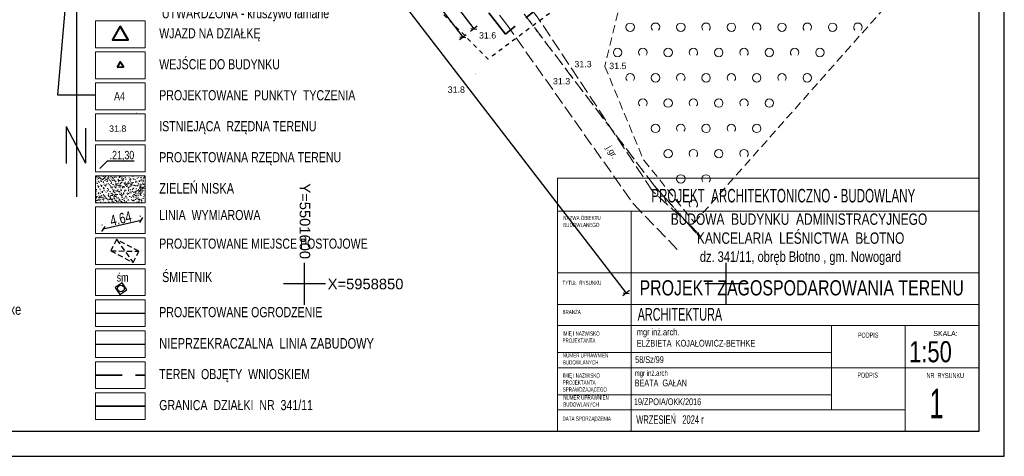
# Model space of a CAD drawing. Extents: x 5501473 to 5501683, y 5958830 to 5958978.
# Tile 2 of 10: x 5501566 to 5501683, y 5958830 to 5958881. Entities that reach past the tile are written whole.
import ezdxf
from ezdxf.enums import TextEntityAlignment as Align

# ---------------------------------------------------------------- set-up
doc = ezdxf.new("R2010")
doc.units = 0
doc.header["$LTSCALE"] = 0.5
doc.header["$PDMODE"] = 33
doc.header["$PDSIZE"] = 0.3
for name, pattern in [('1 1', [2, 1, -1]), ('2 1', [3, 2, -1]), ('3 1', [4, 3, -1]), ('DASHDOT', [1, 0.5, -0.25, 0, -0.25]), ('EGKK', [4, 3, -1]), ('EGUG', [2, 1, -1]), ('HIDDEN', [9.525, 6.35, -3.175])]:
    doc.linetypes.add(name, pattern=pattern)
for name, color, linetype, lineweight in [('--GRANICA DZIAŁKI', 2, 'Continuous', 40), ('--osie konstr.ścian murowanych', 1, 'DASHDOT', 15), ('--trawa', 104, 'Continuous', 0), ('--wymiary', 5, 'Continuous', 0), ('--zagos.terenu', 7, 'Continuous', 30), ('--zagosp', 7, 'Continuous', 0), ('A--legenda', 7, 'Continuous', 0), ('A--tabelka rysunku', 7, 'Continuous', 0), ('EGKK', 251, 'Continuous', 20), ('EGUG', 3, 'Continuous', 20), ('OTK', 251, 'Continuous', 20), ('OTK_O', 251, 'Continuous', 20), ('OTRN', 251, 'Continuous', 20), ('OTRN_O', 251, 'Continuous', 18), ('OTZ', 251, 'Continuous', 20)]:
    doc.layers.add(name, color=color, linetype=linetype, lineweight=lineweight)
for name, color, linetype in [('--pkt tyczenia', 7, 'Continuous'), ('--rzędne terenu', 7, 'Continuous'), ('--zakres-WZ', 181, 'Continuous'), ('PARSI', 251, 'Continuous'), ('Strzałka', 251, 'Continuous'), ('Wymiarowanie', 7, 'Continuous')]:
    doc.layers.add(name, color=color, linetype=linetype)
doc.styles.add('1-500', font='arial.ttf', dxfattribs={"width": 0.75, "height": 1.25})
doc.styles.add('Arial narrow', font='txt', dxfattribs={"width": 0.75})
doc.styles.add('BDOT', font='Arial.ttf', dxfattribs={"width": 0.9})
doc.styles.add('MZSK', font='Arial.ttf', dxfattribs={"width": 0.9, "height": 0.75})
doc.styles.get("Standard").update_dxf_attribs({"font": 'arial.ttf', "width": 0.9})
doc.styles.add('STYL-1', font='arial.ttf', dxfattribs={"width": 0.75})
doc.linetypes.add('LINIA ZAB2', pattern='A,0.4,[135,RODZLIN.shx,S=0.015,R=0,X=-0.1,Y=0],0.4', length=0.8)
doc.linetypes.add('OGRODZENIE1', pattern='A,0.4,-0.06,[143,RODZLIN.shx,S=0.012,R=0,X=0,Y=0],-0.06,0.4', length=0.92)
doc.dimstyles.new('1-500', dxfattribs={"dimtxt": 1.25, "dimasz": 0.5, "dimexe": 0.5, "dimexo": 1, "dimgap": 0.09, "dimtad": 1, "dimzin": 0, "dimdsep": 46, "dimtxsty": '1-500', "dimblk": 'OBLIQUE', "dimcen": 0.09, "dimclrt": 256, "dimadec": 0, "dimazin": 0, "dimtfac": 1, "dimtdec": 4, "dimtix": 1, "dimtofl": 0, "dimtmove": 2, "dimatfit": 3, "dimldrblk": 'OBLIQUE', "dimfxl": 0.5, "dimfxlon": 1, "dimtvp": 0.9, "dimtolj": 1, "dimtzin": 0, "dimarcsym": 0})

# ---------------------------------------------------------------- blocks, each defined once
blk = doc.blocks.new('OTZK_a')
at = {"layer": 'OTZ', "color": 0, "lineweight": 18}
blk.add_circle((0, 0), 1, dxfattribs=at)
blk = doc.blocks.new('OTZK_b')
at = {"layer": 'OTZ', "color": 0, "lineweight": 18}
blk.add_arc((0, 0), 1, 318.5904, 221.4096, dxfattribs=at)
blk = doc.blocks.new('OTRN')
at = {"layer": 'OTRN', "color": 0, "const_width": 0.09}
blk.add_lwpolyline([(-0.04, 0, 1), (0.04, 0, 1)], format="xyb", close=True, dxfattribs=at)
at = {"layer": 'OTRN_O', "color": 0, "style": 'BDOT'}
blk.add_attdef('RZEDNA', (0.51, 0.52), '', height=1.5, dxfattribs=at)
blk = doc.blocks.new('mzsk')
at = {"layer": 'PARSI', "color": 0}
for p, q in [((0, -5), (0, 5)), ((5, 0), (-5, 0))]:
    blk.add_line(p, q, dxfattribs=at)
blk = doc.blocks.new('_Oblique')
at = {"color": 0, "linetype": 'ByBlock', "lineweight": -2}
blk.add_line((-0.5, -0.5), (0.5, 0.5), dxfattribs=at)
blk = doc.blocks.new('*D230')
at = {"layer": '--wymiary', "color": 0, "linetype": 'Continuous', "lineweight": -2}
for p, q in [((5501580.54, 5958857.96), (5501580.53, 5958858.04)), ((5501576.02, 5958856.91), (5501576, 5958856.99)), ((5501576.12, 5958856.5), (5501580.64, 5958857.55))]:
    blk.add_line(p, q, dxfattribs=at)
at = {"layer": 'Defpoints', "color": 0}
for p in [(5501580.64, 5958857.55), (5501580.77, 5958856.99), (5501576.25, 5958855.94)]:
    blk.add_point(p, dxfattribs=at)
at = {"layer": '--wymiary', "color": 0, "lineweight": -2, "xscale": 0.5, "yscale": 0.5, "zscale": 0.5}
for p, rotation in [((5501580.64, 5958857.55), 13.09189305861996), ((5501576.12, 5958856.5), 193.0918930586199)]:
    blk.add_blockref('_Oblique', p, dxfattribs=dict(at, rotation=rotation))
at = {"layer": '--wymiary', "linetype": 'Continuous', "insert": (5501578.21, 5958857.73), "char_height": 1.25, "attachment_point": 5, "rotation": 13.0919, "style": '1-500'}
blk.add_mtext('\\A1;4.64', dxfattribs=at)
blk = doc.blocks.new('*D261')
at = {"layer": '--wymiary', "color": 0, "linetype": 'Continuous', "lineweight": -2}
for p, q in [((5501615.65, 5958886.91), (5501614.85, 5958886.31)), ((5501615.25, 5958886.61), (5501620.08, 5958880.24)), ((5501620.48, 5958880.54), (5501619.68, 5958879.93))]:
    blk.add_line(p, q, dxfattribs=at)
at = {"layer": 'Defpoints', "color": 0}
for p in [(5501625.87, 5958894.65), (5501630.7, 5958888.28), (5501620.08, 5958880.24)]:
    blk.add_point(p, dxfattribs=at)
at = {"layer": '--wymiary', "color": 0, "lineweight": -2, "xscale": 0.5, "yscale": 0.5, "zscale": 0.5}
for p, rotation in [((5501615.25, 5958886.61), 127.1456671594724), ((5501620.08, 5958880.24), 307.1456671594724)]:
    blk.add_blockref('_Oblique', p, dxfattribs=dict(at, rotation=rotation))
at = {"layer": '--wymiary', "linetype": 'Continuous', "insert": (5501618.25, 5958883.86), "char_height": 1.25, "attachment_point": 5, "rotation": 307.1457, "style": '1-500'}
blk.add_mtext('\\A1;8.00', dxfattribs=at)
blk = doc.blocks.new('*D266')
at = {"layer": '--wymiary', "color": 0, "linetype": 'Continuous', "lineweight": -2}
for p, q in [((5501601.46, 5958902.9), (5501600.66, 5958902.29)), ((5501601.06, 5958902.6), (5501618.76, 5958879.24)), ((5501619.16, 5958879.54), (5501618.36, 5958878.93))]:
    blk.add_line(p, q, dxfattribs=at)
at = {"layer": 'Defpoints', "color": 0}
for p in [(5501602.78, 5958903.9), (5501620.48, 5958880.54), (5501618.76, 5958879.24)]:
    blk.add_point(p, dxfattribs=at)
at = {"layer": '--wymiary', "color": 0, "lineweight": -2, "xscale": 0.5, "yscale": 0.5, "zscale": 0.5}
for p, rotation in [((5501601.06, 5958902.6), 127.1456671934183), ((5501618.76, 5958879.24), 307.1456671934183)]:
    blk.add_blockref('_Oblique', p, dxfattribs=dict(at, rotation=rotation))
at = {"layer": '--wymiary', "linetype": 'Continuous', "insert": (5501610.49, 5958891.36), "char_height": 1.25, "attachment_point": 5, "rotation": 307.1457, "style": '1-500'}
blk.add_mtext('\\A1;29.31', dxfattribs=at)
blk = doc.blocks.new('A$7E88CE28F106')
at = {"layer": 'A--legenda', "linetype": 'Continuous', "insert": (0, 9.96), "char_height": 1.25, "width": 31.0464, "attachment_point": 1, "rotation": 0, "style": 'STYL-1'}
blk.add_mtext('potwierdzam zgodność mapy \\Pdo celów projektowych z orginałem\\P\\Pmgr inż. arch Elżbieta Kojałowicz-Bethke\\PNr upr bud. 58/Sz/99', dxfattribs=at)
blk = doc.blocks.new('*D426')
at = {"color": 0, "linetype": 'Continuous', "lineweight": -2}
for p, q in [((5501583.97, 5958920.18), (5501583.17, 5958919.57)), ((5501583.57, 5958919.88), (5501638.13, 5958848.88)), ((5501638.53, 5958849.19), (5501637.74, 5958848.58))]:
    blk.add_line(p, q, dxfattribs=at)
at = {"layer": 'Defpoints', "color": 0}
for p in [(5501592.28, 5958926.57), (5501646.84, 5958855.58), (5501638.13, 5958848.88)]:
    blk.add_point(p, dxfattribs=at)
at = {"color": 0, "lineweight": -2, "xscale": 0.5, "yscale": 0.5, "zscale": 0.5}
for p, rotation in [((5501583.57, 5958919.88), 127.5451179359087), ((5501638.13, 5958848.88), 307.5451179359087)]:
    blk.add_blockref('_Oblique', p, dxfattribs=dict(at, rotation=rotation))
at = {"linetype": 'Continuous', "insert": (5501611.43, 5958884.82), "char_height": 1.25, "attachment_point": 5, "rotation": 307.5451, "style": '1-500'}
blk.add_mtext('\\A1;89.54', dxfattribs=at)

msp = doc.modelspace()

# ---------------------------------------------------------------- hatches: boundary and pattern name
at = {"layer": '--trawa', "linetype": 'HIDDEN'}
h = msp.add_hatch(dxfattribs=at)
h.set_pattern_fill('02-Tynk zaprawa', color=256, scale=0.75)
h.set_pattern_definition([(10, (2734405.268, 2976505.4412), (-0.0214054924, 2.2809355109), [0, -0.75]), (12, (2734405.493, 2976505.0662), (-0.2477180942, 2.2476122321), [0, -0.75]), (-3, (2734404.968, 2976504.9162), (0.4922419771, 2.2272904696), [0, -1.125]), (-82, (2734405.043, 2976505.0287), (3.1169359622, -0.6222621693), [0, -0.375]), (23, (2734404.968, 2976504.9537), (0.5016122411, 2.657232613), [0, -0.6]), (58, (2734404.818, 2976504.7662), (2.8222854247, -0.4369839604), [0, -0.45]), (79, (2734404.818, 2976505.2162), (-2.771084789, 1.0734705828), [0, -0.675]), (40, (2734405.268, 2976505.441), (-2.12318687, 3.1137120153), [0, -0.75]), (92, (2734405.493, 2976505.0662), (-3.0060248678, 0.120164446), [0, -0.75]), (-43, (2734404.968, 2976504.916), (3.8547490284, 3.5838575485), [0, -1.125]), (-12, (2734405.043, 2976505.0287), (1.4948562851, 1.9825248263), [0, -0.375]), (63, (2734404.968, 2976504.9537), (-1.2569534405, 2.3239391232), [0, -0.675]), (6, (2734404.8179, 2976504.7662), (1.161955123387, -0.292645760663), [0, -0.45]), (138, (2734404.818, 2976505.216), (-2.8492060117, -2.3797636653), [0, -3.225]), (82, (2734405.268, 2976505.4412), (-2.1759132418, 0.684490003), [0.075, -0.75]), (-12, (2734405.493, 2976505.0662), (0.6878845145, 2.1540519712), [0.075, -0.75]), (37, (2734404.968, 2976504.9162), (-1.0545954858, 2.0226105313), [0.075, -1.125]), (-102, (2734405.043, 2976505.0287), (2.7161355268, -1.6507900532), [0.075, -0.375]), (103, (2734404.968, 2976504.9537), (-2.5297592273, 0.9554152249), [0.075, -0.6]), (-19, (2734404.818, 2976504.7662), (0.2090919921, -2.8482504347), [0.075, -0.45]), (9, (2734404.818, 2976505.2162), (0.0609655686, 2.9711164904), [0.075, -0.675]), (-92, (2734405.268, 2976505.441), (3.73462829, -0.5056446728), [0.075, -0.75]), (-62, (2734405.493, 2976505.0662), (2.7544738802, 1.20975148), [0.075, -0.75]), (143, (2734404.968, 2976504.916), (-3.459017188, -3.967155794), [0.075, -1.125]), (112, (2734405.043, 2976505.0287), (-2.4795005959, 0.1306782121), [0.075, -0.375]), (-53, (2734404.968, 2976504.9537), (2.6397547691, 0.1109944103), [0.075, -0.675]), (126, (2734404.8179, 2976504.7662), (-0.32753889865, 1.152605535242), [0.075, -0.45]), (38, (2734404.818, 2976505.216), (-1.8488502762, 3.219161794), [0.075, -3.225]), (82, (2734405.2754, 2976505.4412), (-2.1759132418, 0.684490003), [0.075, -0.75]), (-12, (2734405.5004, 2976505.0662), (0.6878845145, 2.1540519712), [0.075, -0.75]), (37, (2734404.9754, 2976504.9162), (-1.0545954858, 2.0226105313), [0.075, -1.125]), (-102, (2734405.0504, 2976505.0287), (2.7161355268, -1.6507900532), [0.075, -0.375]), (103, (2734404.9754, 2976504.9537), (-2.5297592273, 0.9554152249), [0.075, -0.6]), (-19, (2734404.8104, 2976504.7662), (0.2090919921, -2.8482504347), [0.075, -0.45]), (9, (2734404.8104, 2976505.2162), (0.0609655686, 2.9711164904), [0.075, -0.675]), (-92, (2734405.2754, 2976505.441), (3.73462829, -0.5056446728), [0.075, -0.75]), (-62, (2734405.5004, 2976505.0662), (2.7544738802, 1.20975148), [0.075, -0.75]), (143, (2734404.9754, 2976504.916), (-3.459017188, -3.967155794), [0.075, -1.125]), (112, (2734405.0504, 2976505.0287), (-2.4795005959, 0.1306782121), [0.075, -0.375]), (-53, (2734404.9754, 2976504.9537), (2.6397547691, 0.1109944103), [0.075, -0.675]), (126, (2734404.8104, 2976504.7662), (-0.32753889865, 1.152605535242), [0.075, -0.45]), (38, (2734404.8104, 2976505.216), (-1.8488502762, 3.219161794), [0.075, -3.225])])
h.paths.add_polyline_path([(5501575.195, 5958862.794), (5501581.084, 5958862.794), (5501581.084, 5958859.618), (5501575.195, 5958859.618)])

# ---------------------------------------------------------------- linework, layer by layer
at = {"layer": '--GRANICA DZIAŁKI', "linetype": 'Continuous', "lineweight": 35, "flags": 128}
msp.add_lwpolyline([(5501575.195, 5958835.475), (5501581.084, 5958835.475)], dxfattribs=at)
at = {"layer": '--osie konstr.ścian murowanych', "linetype": 'LINIA ZAB2', "lineweight": 30, "ltscale": 5}
msp.add_lwpolyline([(5501575.195, 5958842.827), (5501581.084, 5958842.827)], dxfattribs=at)
at = {"layer": '--rzędne terenu', "linetype": 'ByBlock', "elevation": 10.26}
msp.add_lwpolyline([(5501579.779, 5958864.533), (5501576.591, 5958864.533), (5501575.725, 5958863.667)], dxfattribs=at)
at = {"layer": '--zagosp', "linetype": 'Continuous'}
for points in [[(5501575.195, 5958881.173), (5501581.084, 5958881.173), (5501581.084, 5958877.997), (5501575.195, 5958877.997)], [(5501575.195, 5958877.497), (5501581.084, 5958877.497), (5501581.084, 5958874.321), (5501575.195, 5958874.321)], [(5501575.195, 5958873.821), (5501581.084, 5958873.821), (5501581.084, 5958870.645), (5501575.195, 5958870.645)], [(5501575.195, 5958870.145), (5501581.084, 5958870.145), (5501581.084, 5958866.97), (5501575.195, 5958866.97)], [(5501575.195, 5958866.47), (5501581.084, 5958866.47), (5501581.084, 5958863.294), (5501575.195, 5958863.294)], [(5501575.195, 5958862.794), (5501581.084, 5958862.794), (5501581.084, 5958859.618), (5501575.195, 5958859.618)], [(5501575.195, 5958848.091), (5501581.084, 5958848.091), (5501581.084, 5958844.915), (5501575.195, 5958844.915)], [(5501575.195, 5958844.415), (5501581.084, 5958844.415), (5501581.084, 5958841.239), (5501575.195, 5958841.239)], [(5501575.195, 5958840.739), (5501581.084, 5958840.739), (5501581.084, 5958837.563), (5501575.195, 5958837.563)], [(5501575.195, 5958837.063), (5501581.084, 5958837.063), (5501581.084, 5958833.887), (5501575.195, 5958833.887)]]:
    msp.add_lwpolyline(points, close=True, dxfattribs=at)
at = {"layer": '--zagosp', "color": 0, "linetype": 'Continuous'}
for points in [[(5501575.195, 5958859.118), (5501581.084, 5958859.118), (5501581.084, 5958855.942), (5501575.195, 5958855.942)], [(5501575.195, 5958855.442), (5501581.084, 5958855.442), (5501581.084, 5958852.266), (5501575.195, 5958852.266)], [(5501575.195, 5958851.766), (5501581.084, 5958851.766), (5501581.084, 5958848.591), (5501575.195, 5958848.591)]]:
    msp.add_lwpolyline(points, close=True, dxfattribs=at)
at = {"layer": '--zakres-WZ', "linetype": 'HIDDEN', "lineweight": 35}
msp.add_lwpolyline([(5501589.302, 5958923.596), (5501605.19, 5958946.717), (5501622.402, 5958936.926), (5501627.435, 5958946.919), (5501630.627, 5958945.228), (5501625.177, 5958934.409), (5501651.069, 5958901.344), (5501623.813, 5958879.625)], close=True, dxfattribs=at)
msp.add_lwpolyline([(5501575.195, 5958839.151), (5501581.084, 5958839.151)], dxfattribs=at)
at = {"color": 0, "linetype": 'HIDDEN', "ltscale": 0.2}
for p, q in [((5501577.708, 5958855.243), (5501579.667, 5958852.52)), ((5501577.011, 5958853.915), (5501580.364, 5958853.848))]:
    msp.add_line(p, q, dxfattribs=at)
for points in [[(5501472.985, 5958829.529), (5501682.985, 5958829.529), (5501682.985, 5958978.029), (5501472.985, 5958978.029)], [(5501480.985, 5958832.529), (5501679.985, 5958832.529), (5501679.985, 5958975.029), (5501480.985, 5958975.029)]]:
    msp.add_lwpolyline(points, close=True)
at = {"flags": 128}
for points in [[(5501572.953, 5958898.427), (5501570.711, 5958872.39), (5501575.195, 5958872.39)], [(5501572.953, 5958898.427), (5501572.953, 5958860.312)], [(5501571.727, 5958868.64), (5501571.727, 5958864.269)], [(5501571.727, 5958868.64), (5501574.024, 5958864.306)], [(5501574.024, 5958868.455), (5501574.024, 5958864.306)]]:
    msp.add_lwpolyline(points, dxfattribs=at)
at = {"color": 0, "linetype": 'Continuous', "lineweight": 40, "elevation": 10.26}
msp.add_lwpolyline([(5501578.141, 5958880.553), (5501577.215, 5958878.949), (5501579.067, 5958878.949)], close=True, dxfattribs=at)
at = {"color": 0, "linetype": 'Continuous', "lineweight": 40}
msp.add_lwpolyline([(5501577.787, 5958875.678), (5501578.516, 5958875.719), (5501578.116, 5958876.33)], close=True, dxfattribs=at)
at = {"color": 0, "linetype": 'HIDDEN', "ltscale": 0.2}
msp.add_lwpolyline([(5501579.667, 5958852.52), (5501580.364, 5958853.848), (5501577.708, 5958855.243), (5501577.011, 5958853.915)], close=True, dxfattribs=at)
at = {"color": 0, "linetype": 'Continuous'}
msp.add_lwpolyline([(5501578.918, 5958849.297), (5501578.356, 5958850.124), (5501577.529, 5958849.563), (5501578.09, 5958848.735)], close=True, dxfattribs=at)
at = {"color": 34, "linetype": 'OGRODZENIE1', "lineweight": 30, "ltscale": 3}
msp.add_lwpolyline([(5501575.195, 5958846.503), (5501581.084, 5958846.503)], dxfattribs=at)
at = {"color": 0, "linetype": 'Continuous'}
msp.add_circle((5501578.223, 5958849.43), 0.4, dxfattribs=at)
at = {"layer": 'A--tabelka rysunku', "linetype": 'Continuous'}
for p, q in [((5501679.985, 5958862.529), (5501629.985, 5958862.529)), ((5501679.985, 5958858.623), (5501629.985, 5958858.623)), ((5501638.735, 5958858.623), (5501638.735, 5958832.529)), ((5501679.985, 5958851.279), (5501629.985, 5958851.279)), ((5501679.985, 5958851.279), (5501629.985, 5958851.279)), ((5501679.985, 5958847.529), (5501629.985, 5958847.529)), ((5501679.985, 5958845.029), (5501629.985, 5958845.029)), ((5501662.485, 5958835.029), (5501662.485, 5958845.029)), ((5501671.235, 5958832.529), (5501671.235, 5958845.029)), ((5501662.485, 5958841.829), (5501629.985, 5958841.829)), ((5501671.235, 5958840.029), (5501629.985, 5958840.029)), ((5501671.235, 5958840.029), (5501679.985, 5958840.029)), ((5501662.485, 5958836.829), (5501629.985, 5958836.829)), ((5501671.235, 5958835.029), (5501629.985, 5958835.029))]:
    msp.add_line(p, q, dxfattribs=at)
msp.add_lwpolyline([(5501629.985, 5958832.529), (5501679.985, 5958832.529), (5501679.985, 5958862.529), (5501629.985, 5958862.529)], close=True, dxfattribs=at)
at = {"layer": 'EGKK', "linetype": 'EGKK', "lineweight": 18}
msp.add_lwpolyline([(5501659.731, 5958930.855), (5501651.95, 5958919.55), (5501605.45, 5958945.9), (5501592.28, 5958926.57), (5501641.46, 5958861.65), (5501646.829, 5958855.594)], dxfattribs=at)
at = {"layer": 'EGUG', "linetype": 'EGUG', "lineweight": 18}
for points in [[(5501660.19, 5958931.523), (5501651.95, 5958919.55), (5501605.45, 5958945.9), (5501592.28, 5958926.57), (5501641.46, 5958861.65), (5501646.841, 5958855.58)], [(5501646.844, 5958855.576), (5501641.46, 5958861.65), (5501592.28, 5958926.57), (5501583.6, 5958913.84), (5501577.9, 5958906.648)]]:
    msp.add_lwpolyline(points, dxfattribs=at)
at = {"layer": 'OTK', "linetype": '3 1', "lineweight": 18}
for points in [[(5501603.54, 5958933.46), (5501600.18, 5958932.26), (5501594.4, 5958932.15), (5501590.54, 5958936.79), (5501583.09, 5958926.4), (5501589.42, 5958927.16), (5501598.85, 5958913.64), (5501623.95, 5958880.79), (5501639, 5958859.47), (5501644.546, 5958853.722)], [(5501647.03, 5958855.533), (5501646.05, 5958856.64), (5501641.25, 5958861), (5501627.72, 5958881.52), (5501601.41, 5958915.7), (5501594.12, 5958928.18), (5501594.12, 5958928.18)]]:
    msp.add_lwpolyline(points, dxfattribs=at)
at = {"layer": 'OTZ', "linetype": '2 1', "lineweight": 18}
msp.add_lwpolyline([(5501668.11, 5958904.43), (5501655.81, 5958892.82), (5501637.85, 5958885.06), (5501635.62, 5958875.77), (5501640.22, 5958864.65), (5501646.23, 5958857.27), (5501676.26, 5958891.18)], close=True, dxfattribs=at)
at = {"layer": 'Strzałka', "linetype": '1 1', "flags": 128}
msp.add_lwpolyline([(5501596.574, 5958964.164), (5501642.356, 5958940.252), (5501666.438, 5958909.985), (5501621.79, 5958876.648), (5501570.688, 5958927.46), (5501596.574, 5958964.164)], dxfattribs=at)

# ---------------------------------------------------------------- block references
msp.add_blockref('A$7E88CE28F106', (5501542.745, 5958843.858))
at = {"layer": 'OTRN'}
ref = msp.add_blockref('OTRN', (5501623.95, 5958880.79), dxfattribs=dict(at, xscale=0.5, yscale=0.5, zscale=0.5, rotation=360))
ref.add_attrib('RZEDNA', '31.6', (5501620.69, 5958879.09, 31.6), dxfattribs={"layer": 'OTRN_O', "color": 0, "height": 0.75, "style": 'BDOT'})
at = {"layer": 'OTRN', "xscale": 0.5, "yscale": 0.5, "zscale": 0.5}
for p in [(5501631.751, 5958875.425, 31.31), (5501629.209, 5958873.387, 31.3)]:
    msp.add_blockref('OTRN', p, dxfattribs=at).add_auto_attribs({'RZEDNA': '31.3'})
at = {"layer": 'OTRN'}
ref = msp.add_blockref('OTRN', (5501635.62, 5958875.77), dxfattribs=dict(at, xscale=0.5, yscale=0.5, zscale=0.5, rotation=360))
ref.add_attrib('RZEDNA', '31.5', (5501636.137, 5958875.461, 31.5), dxfattribs={"layer": 'OTRN_O', "color": 0, "height": 0.75, "style": 'BDOT'})
ref = msp.add_blockref('OTRN', (5501620.25, 5958874.9), dxfattribs=dict(at, xscale=0.5, yscale=0.5, zscale=0.5, rotation=360))
ref.add_attrib('RZEDNA', '31.8', (5501616.98, 5958872.65, 31.8), dxfattribs={"layer": 'OTRN_O', "color": 0, "height": 0.75, "style": 'BDOT'})
ref = msp.add_blockref('OTRN', (5501580.095, 5958870.273), dxfattribs=dict(at, xscale=0.5, yscale=0.5, zscale=0.5, rotation=360))
ref.add_attrib('RZEDNA', '31.8', (5501576.825, 5958868.023, 31.8), dxfattribs={"layer": 'OTRN_O', "color": 0, "height": 0.75, "style": 'BDOT'})
at = {"layer": 'OTZ', "xscale": 0.5, "yscale": 0.5, "zscale": 0.5}
for name, p in [('OTZK_a', (5501638.62, 5958880.43)), ('OTZK_b', (5501641.62, 5958880.43)), ('OTZK_a', (5501644.62, 5958880.43)), ('OTZK_b', (5501647.62, 5958880.43)), ('OTZK_a', (5501650.62, 5958880.43)), ('OTZK_b', (5501653.62, 5958880.43)), ('OTZK_a', (5501656.62, 5958880.43)), ('OTZK_b', (5501659.62, 5958880.43)), ('OTZK_a', (5501662.62, 5958880.43)), ('OTZK_b', (5501665.62, 5958880.43)), ('OTZK_a', (5501637.12, 5958877.43)), ('OTZK_b', (5501640.12, 5958877.43)), ('OTZK_a', (5501643.12, 5958877.43)), ('OTZK_b', (5501646.12, 5958877.43)), ('OTZK_a', (5501649.12, 5958877.43)), ('OTZK_b', (5501652.12, 5958877.43)), ('OTZK_a', (5501655.12, 5958877.43)), ('OTZK_b', (5501658.12, 5958877.43)), ('OTZK_a', (5501661.12, 5958877.43)), ('OTZK_b', (5501638.62, 5958874.43)), ('OTZK_a', (5501641.62, 5958874.43)), ('OTZK_b', (5501644.62, 5958874.43)), ('OTZK_a', (5501647.62, 5958874.43)), ('OTZK_b', (5501650.62, 5958874.43)), ('OTZK_a', (5501653.62, 5958874.43)), ('OTZK_b', (5501656.62, 5958874.43)), ('OTZK_a', (5501659.62, 5958874.43)), ('OTZK_b', (5501640.12, 5958871.43)), ('OTZK_a', (5501643.12, 5958871.43)), ('OTZK_b', (5501646.12, 5958871.43)), ('OTZK_a', (5501649.12, 5958871.43)), ('OTZK_b', (5501652.12, 5958871.43)), ('OTZK_a', (5501655.12, 5958871.43)), ('OTZK_a', (5501641.62, 5958868.43)), ('OTZK_b', (5501644.62, 5958868.43)), ('OTZK_a', (5501647.62, 5958868.43)), ('OTZK_b', (5501650.62, 5958868.43)), ('OTZK_a', (5501653.62, 5958868.43)), ('OTZK_b', (5501646.12, 5958865.43)), ('OTZK_b', (5501652.12, 5958865.43)), ('OTZK_a', (5501643.12, 5958865.43)), ('OTZK_a', (5501649.12, 5958865.43)), ('OTZK_a', (5501644.62, 5958862.43)), ('OTZK_b', (5501647.62, 5958862.43)), ('OTZK_b', (5501646.12, 5958859.43))]:
    msp.add_blockref(name, p, dxfattribs=at)
at = {"layer": 'PARSI', "xscale": 0.5, "yscale": 0.5, "zscale": 0.5}
for p in [(5501600, 5958850), (5501650, 5958850)]:
    msp.add_blockref('mzsk', p, dxfattribs=at)

# ---------------------------------------------------------------- texts
at = {"layer": '--pkt tyczenia', "insert": (5501577.416, 5958871.763), "char_height": 1, "width": 239.75086, "attachment_point": 7, "style": '1-500'}
msp.add_mtext('A4', dxfattribs=at)
at = {"layer": '--rzędne terenu', "insert": (5501576.888, 5958865.762), "char_height": 1, "width": 11.893, "attachment_point": 1, "style": 'STYL-1'}
msp.add_mtext('.21,30 ', dxfattribs=at)
at = {"layer": '--zagos.terenu', "linetype": 'Continuous', "insert": (5501582.766, 5958861.936), "char_height": 1.25, "width": 25.28536, "attachment_point": 1, "style": 'STYL-1'}
msp.add_mtext('ZIELEŃ NISKA', dxfattribs=at)
at = {"layer": '--zagosp', "linetype": 'Continuous', "attachment_point": 1, "style": 'STYL-1'}
for s, insert, char_height, width in [('PROJEKTOWANA NAWIERZCHNIA UTWARDZONA - kruszywo łamane', (5501583.088, 5958884.694), 1.2, 29.27053), ('WJAZD NA DZIAŁKĘ  ', (5501582.766, 5958880.315), 1.2, 19.40385), ('WEJŚCIE DO BUDYNKU', (5501582.766, 5958876.639), 1.2, 19.40385), ('PROJEKTOWANE  PUNKTY  TYCZENIA', (5501582.766, 5958872.963), 1.2, 28.47695), ('ISTNIEJĄCA  RZĘDNA TERENU', (5501582.766, 5958869.288), 1.2, 19.40385), ('PROJEKTOWANA RZĘDNA TERENU', (5501582.766, 5958865.612), 1.2, 23.58835), ('LINIA  WYMIAROWA', (5501582.766, 5958858.75), 1.2, 23.58835), ('PROJEKTOWANE MIEJSCE POSTOJOWE', (5501582.766, 5958855.358), 1.2, 29.12893), (' ŚMIETNIK ', (5501582.766, 5958851.398), 1.2, 23.58835), ('PROJEKTOWANE OGRODZENIE', (5501582.766, 5958847.233), 1.2, 23.91665), ('NIEPRZEKRACZALNA  LINIA ZABUDOWY', (5501582.766, 5958843.557), 1.25, 30.9482), ('TEREN  OBJĘTY  WNIOSKIEM', (5501582.766, 5958839.881), 1.2, 19.40385), ('GRANICA  DZIAŁKI  NR  341/11', (5501582.766, 5958836.205), 1.2, 19.40385)]:
    msp.add_mtext(s, dxfattribs=dict(at, insert=insert, char_height=char_height, width=width))
at = {"color": 0, "linetype": 'Continuous', "insert": (5501577.725, 5958851.26), "char_height": 1, "width": 0.99254, "attachment_point": 1, "style": '1-500'}
msp.add_mtext('śm', dxfattribs=at)
at = {"layer": 'A--tabelka rysunku', "style": 'Arial narrow'}
msp.add_text('SKALA:', height=0.6, dxfattribs=at).set_placement((5501674.571, 5958844.396), align=Align.TOP_LEFT)
at = {"layer": 'A--tabelka rysunku', "style": 'Arial narrow', "width": 0.908571}
msp.add_text('1:50', height=2.5, dxfattribs=at).set_placement((5501671.697, 5958843.186), align=Align.TOP_LEFT)
at = {"layer": 'A--tabelka rysunku', "ltscale": 35, "attachment_point": 2}
for s, insert, char_height, width, style in [('PROJEKT  ARCHITEKTONICZNO - BUDOWLANY', (5501656.775, 5958861.25), 1.6, 62.79822, 'Arial narrow'), ('PROJEKT ZAGOSPODAROWANIA TERENU', (5501658.957, 5958850.416), 1.8, 58.93762, 'STYL-1'), ('\\pxql;ARCHITEKTURA ', (5501670.9, 5958847.122), 1.5, 62.79822, 'Arial narrow')]:
    msp.add_mtext(s, dxfattribs=dict(at, insert=insert, char_height=char_height, width=width, style=style))
at = {"layer": 'A--tabelka rysunku'}
for s, insert, char_height, width, attachment_point, style in [('NAZWA OBIEKTU\\PBUDOWLANEGO', (5501630.677, 5958858.056), 0.5, 27.71764, 1, 'Arial narrow'), ('{\\H0.75x;BUDOWA  BUDYNKU  ADMINISTRACYJNEGO\\P KANCELARIA  LEŚNICTWA  BŁOTNO\\P\\H0.9259x; dz. 341/11, obręb Błotno , gm. Nowogard}', (5501658.636, 5958858.34), 1.8, 59.72916, 2, '1-500'), ('TYTUŁ  RYSUNKU', (5501630.587, 5958850.352), 0.5, 27.71764, 1, 'Arial narrow'), ('BRANŻA', (5501630.587, 5958846.902), 0.5, 27.71764, 1, 'Arial narrow'), ('IMIĘ I NAZWISKO \\PPROJEKTANTA', (5501630.587, 5958844.341), 0.5, 27.71764, 1, 'Arial narrow'), ('PODPIS ', (5501665.62, 5958844.207), 0.6, 27.71764, 1, 'Arial narrow'), ('NUMER UPRAWNIEŃ \\PBUDOWLANYCH', (5501630.631, 5958841.755), 0.5, 27.71764, 1, 'Arial narrow'), ('\\P58/Sz/99', (5501639.216, 5958842.731), 0.8, 27.71764, 1, 'Arial narrow'), ('IMIĘ I NAZWISKO \\PPROJEKTANTA\\PSPRAWDZAJĄCEGO', (5501630.615, 5958839.368), 0.5, 27.71764, 1, 'Arial narrow'), ('{\\H0.8333x;mgr inż.arch\\P}BEATA  GAŁAN    \\P    ', (5501639.151, 5958839.74), 0.8, 21.98918, 1, 'Arial narrow'), ('PODPIS  ', (5501665.563, 5958839.462), 0.6, 27.71764, 1, 'Arial narrow'), ('NR  RYSUNKU', (5501673.77, 5958839.408), 0.6, 7.21461, 1, 'Arial narrow'), ('NUMER UPRAWNIEŃ \\PBUDOWLANYCH', (5501630.683, 5958836.753), 0.5, 27.71764, 1, 'Arial narrow'), (' 1', (5501673.272, 5958837.536), 3.5, 6.50967, 1, 'Arial narrow'), (' 19/ZPOIA/OKK/2016\\P       ', (5501638.828, 5958836.403), 0.8, 21.98918, 1, 'Arial narrow'), ('WRZESIEŃ   2024 r', (5501639.335, 5958834.387), 1, 27.71764, 1, 'Arial narrow'), ('DATA SPORZĄDZENIA', (5501630.587, 5958834.247), 0.5, 27.71764, 1, 'Arial narrow')]:
    msp.add_mtext(s, dxfattribs=dict(at, insert=insert, char_height=char_height, width=width, attachment_point=attachment_point, style=style))
at = {"layer": 'A--tabelka rysunku', "insert": (5501639.406, 5958844.677), "char_height": 0.8, "width": 27.71764, "attachment_point": 1}
msp.add_mtext('{\\W0.75;mgr inż.arch.\\PELŻBIETA  KOJAŁOWICZ-BETHKE}', dxfattribs=at)
at = {"layer": 'OTK_O', "insert": (5501636.383, 5958865.572), "char_height": 0.75, "attachment_point": 5, "rotation": 301.2062, "style": 'BDOT'}
msp.add_mtext('j.gr.', dxfattribs=at)
at = {"layer": 'Wymiarowanie', "style": 'MZSK'}
msp.add_text('Y=5501600', height=1.25, rotation=-90, dxfattribs=at).set_placement((5501600.669, 5958852.927), align=Align.TOP_RIGHT)
msp.add_text('X=5958850', height=1.25, dxfattribs=at).set_placement((5501602.745, 5958848.968), align=Align.BOTTOM_LEFT)

# ---------------------------------------------------------------- dimensions: what is measured, and where the dimension line sits
at = {"layer": '--wymiary', "linetype": 'Continuous'}
for p1, p2, distance, override, picture, middle in [((5501602.782, 5958903.898), (5501620.479, 5958880.538), -2.157, {"dimtxt": 1.25}, '*D266', (5501610.492, 5958891.355)), ((5501625.866, 5958894.655), (5501630.697, 5958888.278), -13.319, {"dimtxt": 1.25}, '*D261', (5501618.246, 5958883.864)), ((5501576.247, 5958855.937, 10.26), (5501580.769, 5958856.989, 10.26), 0.577, {"dimtxt": 1.25, "dimfxl": 1, "dimfxlon": 0}, '*D230', (5501578.212, 5958857.734, 10.26))]:
    dim = msp.add_aligned_dim(p1=p1, p2=p2, distance=distance, dimstyle='1-500', override=override, dxfattribs=at)
    dim.commit()
    dim.dimension.update_dxf_attribs({"geometry": picture, "text_midpoint": middle})
at = {"linetype": 'Continuous'}
dim = msp.add_aligned_dim(p1=(5501592.28, 5958926.57), p2=(5501646.844, 5958855.576), distance=-10.985, dimstyle='1-500', dxfattribs=at)
dim.commit()
dim.dimension.update_dxf_attribs({"geometry": '*D426', "text_midpoint": (5501611.43, 5958884.823)})

doc.saveas('drawing.dxf')
